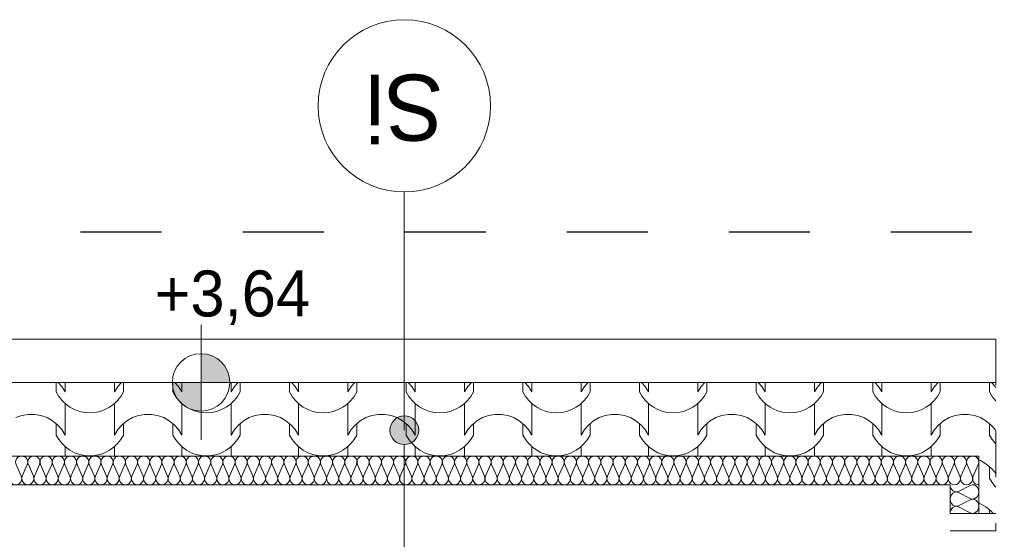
# Model space of a CAD drawing. Extents: x -528673 to -468586, y 24609 to 131944.
# Tile 53 of 87: x -477561 to -474131, y 68165 to 69974. Entities that reach past the tile are written whole.
import ezdxf

# ---------------------------------------------------------------- set-up
doc = ezdxf.new("R2010")
doc.units = 0
doc.header["$MEASUREMENT"] = 0
doc.linetypes.add('Dashed', pattern=[564.444447, 282.222223, -282.222223])
doc.linetypes.add('Przerywana', pattern=[320, 160, -160])
for name, color, linetype in [('#PODKŁAD', 252, 'Continuous'), ('Arch opisy', 252, 'Continuous'), ('Inwent Izolacje', 252, 'Continuous'), ('INWENT RZĘDNE', 252, 'Continuous')]:
    doc.layers.add(name, color=color, linetype=linetype)
for name, color, linetype, lineweight in [('Arch opisy_Nr_Pióra__1', 252, 'Continuous', 25), ('Arch opisy_Nr_Pióra__21', 252, 'Continuous', 9), ('arch wypelnienia_Nr_Pióra__2', 252, 'Continuous', 13), ('INWENT DACH_Nr_Pióra__21', 252, 'Continuous', 9), ('Inwent Izolacje_Nr_Pióra__2', 252, 'Continuous', 13), ('INWENT OPISY_Nr_Pióra__21', 252, 'Continuous', 9), ('INWENT RZĘDNE_Nr_Pióra__21', 252, 'Continuous', 9), ('INWENT.ŚCIANY_Nr_Pióra__1', 252, 'Continuous', 25), ('INWENT.ŚCIANY_Nr_Pióra__20', 252, 'Continuous', 60), ('INWENT.ŚCIANY_Nr_Pióra__3', 252, 'Continuous', 13)]:
    doc.layers.add(name, color=color, linetype=linetype, lineweight=lineweight)
doc.styles.add('GENERATED_STYLE_1', font='txt')
doc.styles.add('GENERATED_STYLE_5', font='txt')

# ---------------------------------------------------------------- blocks, each defined once
blk = doc.blocks.new('*X28')
at = {"layer": 'arch wypelnienia_Nr_Pióra__2', "linetype": 'Continuous'}
for p, q in [((-477434.1, 68711.1), (-477434.1, 68677.7)), ((-477414.3, 68696.7), (-477426.9, 68711.1)), ((-477402.7, 68711.1), (-477402.7, 68677.7)), ((-477402.7, 68711.1), (-477402.7, 68700)), ((-477230.9, 68711.1), (-477230.9, 68677.7)), ((-477230.9, 68711.1), (-477230.9, 68700)), ((-477206.7, 68711.1), (-477219.3, 68696.7)), ((-477199.5, 68711.1), (-477199.5, 68677.7)), ((-477027.7, 68711.1), (-477027.7, 68677.7)), ((-477007.9, 68696.7), (-477020.5, 68711.1)), ((-476996.3, 68711.1), (-476996.3, 68677.7)), ((-476996.3, 68711.1), (-476996.3, 68700)), ((-476824.5, 68711.1), (-476824.5, 68677.7)), ((-476824.5, 68711.1), (-476824.5, 68700)), ((-476800.3, 68711.1), (-476812.9, 68696.7)), ((-476793.1, 68711.1), (-476793.1, 68677.7)), ((-476621.3, 68711.1), (-476621.3, 68677.7)), ((-476601.5, 68696.7), (-476614.1, 68711.1)), ((-476589.9, 68711.1), (-476589.9, 68677.7)), ((-476589.9, 68711.1), (-476589.9, 68700)), ((-476418.1, 68711.1), (-476418.1, 68677.7)), ((-476418.1, 68711.1), (-476418.1, 68700)), ((-476393.9, 68711.1), (-476406.5, 68696.7)), ((-476386.7, 68711.1), (-476386.7, 68677.7)), ((-476214.9, 68711.1), (-476214.9, 68677.7)), ((-476195.1, 68696.7), (-476207.7, 68711.1)), ((-476183.5, 68711.1), (-476183.5, 68677.7)), ((-476183.5, 68711.1), (-476183.5, 68700)), ((-476011.7, 68711.1), (-476011.7, 68677.7)), ((-476011.7, 68711.1), (-476011.7, 68700)), ((-475987.5, 68711.1), (-476000.1, 68696.7)), ((-475980.3, 68711.1), (-475980.3, 68677.7)), ((-475808.5, 68711.1), (-475808.5, 68677.7)), ((-475788.7, 68696.7), (-475801.3, 68711.1)), ((-475777.1, 68711.1), (-475777.1, 68677.7)), ((-475777.1, 68711.1), (-475777.1, 68700)), ((-475605.3, 68711.1), (-475605.3, 68677.7)), ((-475605.3, 68711.1), (-475605.3, 68700)), ((-475581.1, 68711.1), (-475593.7, 68696.7)), ((-475573.9, 68711.1), (-475573.9, 68677.7)), ((-475402.1, 68711.1), (-475402.1, 68677.7)), ((-475382.3, 68696.7), (-475394.9, 68711.1)), ((-475370.7, 68711.1), (-475370.7, 68677.7)), ((-475370.7, 68711.1), (-475370.7, 68700)), ((-475198.9, 68711.1), (-475198.9, 68677.7)), ((-475198.9, 68711.1), (-475198.9, 68700)), ((-475174.7, 68711.1), (-475187.3, 68696.7)), ((-475167.5, 68711.1), (-475167.5, 68677.7)), ((-474995.7, 68711.1), (-474995.7, 68677.7)), ((-474975.9, 68696.7), (-474988.5, 68711.1)), ((-474964.3, 68711.1), (-474964.3, 68677.7)), ((-474964.3, 68711.1), (-474964.3, 68700)), ((-474792.5, 68711.1), (-474792.5, 68677.7)), ((-474792.5, 68711.1), (-474792.5, 68700)), ((-474768.3, 68711.1), (-474780.9, 68696.7)), ((-474761.1, 68711.1), (-474761.1, 68677.7)), ((-474589.3, 68711.1), (-474589.3, 68677.7)), ((-474569.5, 68696.7), (-474582.1, 68711.1)), ((-474557.9, 68711.1), (-474557.9, 68677.7)), ((-474557.9, 68711.1), (-474557.9, 68700)), ((-474386.1, 68711.1), (-474386.1, 68677.7)), ((-474386.1, 68711.1), (-474386.1, 68700)), ((-474361.9, 68711.1), (-474374.5, 68696.7)), ((-474354.7, 68711.1), (-474354.7, 68677.7)), ((-474182.9, 68711.1), (-474182.9, 68677.7)), ((-474163.1, 68696.7), (-474175.7, 68711.1)), ((-477434.1, 68677.7), (-477424.9, 68662)), ((-477402.7, 68677.7), (-477414.3, 68696.7)), ((-477219.3, 68696.7), (-477230.9, 68677.7)), ((-477208.7, 68662), (-477199.5, 68677.7)), ((-477027.7, 68677.7), (-477018.5, 68662)), ((-476996.3, 68677.7), (-477007.9, 68696.7)), ((-476812.9, 68696.7), (-476824.5, 68677.7)), ((-476802.3, 68662), (-476793.1, 68677.7)), ((-476621.3, 68677.7), (-476612.1, 68662)), ((-476589.9, 68677.7), (-476601.5, 68696.7)), ((-476406.5, 68696.7), (-476418.1, 68677.7)), ((-476395.9, 68662), (-476386.7, 68677.7)), ((-476214.9, 68677.7), (-476205.7, 68662)), ((-476183.5, 68677.7), (-476195.1, 68696.7)), ((-476000.1, 68696.7), (-476011.7, 68677.7)), ((-475989.5, 68662), (-475980.3, 68677.7)), ((-475808.5, 68677.7), (-475799.3, 68662)), ((-475777.1, 68677.7), (-475788.7, 68696.7)), ((-475593.7, 68696.7), (-475605.3, 68677.7)), ((-475583.1, 68662), (-475573.9, 68677.7)), ((-475402.1, 68677.7), (-475392.9, 68662)), ((-475370.7, 68677.7), (-475382.3, 68696.7)), ((-475187.3, 68696.7), (-475198.9, 68677.7)), ((-475176.7, 68662), (-475167.5, 68677.7)), ((-474995.7, 68677.7), (-474986.5, 68662)), ((-474964.3, 68677.7), (-474975.9, 68696.7)), ((-474780.9, 68696.7), (-474792.5, 68677.7)), ((-474770.3, 68662), (-474761.1, 68677.7)), ((-474589.3, 68677.7), (-474580.1, 68662)), ((-474557.9, 68677.7), (-474569.5, 68696.7)), ((-474374.5, 68696.7), (-474386.1, 68677.7)), ((-474363.9, 68662), (-474354.7, 68677.7)), ((-474182.9, 68677.7), (-474173.7, 68662)), ((-474160.2, 68691.9), (-474163.1, 68696.7)), ((-477424.9, 68662), (-477413.6, 68647.8)), ((-477413.6, 68647.8), (-477400.5, 68635.3)), ((-477402.7, 68637.1), (-477402.7, 68550)), ((-477400.5, 68635.3), (-477385.8, 68624.7)), ((-477247.8, 68624.7), (-477233.1, 68635.3)), ((-477233.1, 68635.3), (-477220, 68647.8)), ((-477230.9, 68637.1), (-477230.9, 68550)), ((-477220, 68647.8), (-477208.7, 68662)), ((-477018.5, 68662), (-477007.2, 68647.8)), ((-477007.2, 68647.8), (-476994.1, 68635.3)), ((-476996.3, 68637.1), (-476996.3, 68550)), ((-476994.1, 68635.3), (-476979.4, 68624.7)), ((-476841.4, 68624.7), (-476826.7, 68635.3)), ((-476826.7, 68635.3), (-476813.6, 68647.8)), ((-476824.5, 68637.1), (-476824.5, 68550)), ((-476813.6, 68647.8), (-476802.3, 68662)), ((-476612.1, 68662), (-476600.8, 68647.8)), ((-476600.8, 68647.8), (-476587.7, 68635.3)), ((-476589.9, 68637.1), (-476589.9, 68550)), ((-476587.7, 68635.3), (-476573, 68624.7)), ((-476435, 68624.7), (-476420.3, 68635.3)), ((-476420.3, 68635.3), (-476407.2, 68647.8)), ((-476418.1, 68637.1), (-476418.1, 68550)), ((-476407.2, 68647.8), (-476395.9, 68662)), ((-476205.7, 68662), (-476194.4, 68647.8)), ((-476194.4, 68647.8), (-476181.3, 68635.3)), ((-476183.5, 68637.1), (-476183.5, 68550)), ((-476181.3, 68635.3), (-476166.6, 68624.7)), ((-476028.6, 68624.7), (-476013.9, 68635.3)), ((-476013.9, 68635.3), (-476000.8, 68647.8)), ((-476011.7, 68637.1), (-476011.7, 68550)), ((-476000.8, 68647.8), (-475989.5, 68662)), ((-475799.3, 68662), (-475788, 68647.8)), ((-475788, 68647.8), (-475774.9, 68635.3)), ((-475777.1, 68637.1), (-475777.1, 68550)), ((-475774.9, 68635.3), (-475760.2, 68624.7)), ((-475622.2, 68624.7), (-475607.5, 68635.3)), ((-475607.5, 68635.3), (-475594.4, 68647.8)), ((-475605.3, 68637.1), (-475605.3, 68550)), ((-475594.4, 68647.8), (-475583.1, 68662)), ((-475392.9, 68662), (-475381.6, 68647.8)), ((-475381.6, 68647.8), (-475368.5, 68635.3)), ((-475370.7, 68637.1), (-475370.7, 68550)), ((-475368.5, 68635.3), (-475353.8, 68624.7)), ((-475215.8, 68624.7), (-475201.1, 68635.3)), ((-475201.1, 68635.3), (-475188, 68647.8)), ((-475198.9, 68637.1), (-475198.9, 68550)), ((-475188, 68647.8), (-475176.7, 68662)), ((-474986.5, 68662), (-474975.2, 68647.8)), ((-474975.2, 68647.8), (-474962.1, 68635.3)), ((-474964.3, 68637.1), (-474964.3, 68550)), ((-474962.1, 68635.3), (-474947.4, 68624.7)), ((-474809.4, 68624.7), (-474794.7, 68635.3)), ((-474794.7, 68635.3), (-474781.6, 68647.8)), ((-474792.5, 68637.1), (-474792.5, 68550)), ((-474781.6, 68647.8), (-474770.3, 68662)), ((-474580.1, 68662), (-474568.8, 68647.8)), ((-474568.8, 68647.8), (-474555.7, 68635.3)), ((-474557.9, 68637.1), (-474557.9, 68550)), ((-474555.7, 68635.3), (-474541, 68624.7)), ((-474403, 68624.7), (-474388.3, 68635.3)), ((-474388.3, 68635.3), (-474375.2, 68647.8)), ((-474386.1, 68637.1), (-474386.1, 68550)), ((-474375.2, 68647.8), (-474363.9, 68662)), ((-474173.7, 68662), (-474162.4, 68647.8)), ((-474162.4, 68647.8), (-474160.2, 68645.6)), ((-477553.2, 68596), (-477574.2, 68588.6)), ((-477531.2, 68599.8), (-477553.2, 68596)), ((-477520, 68599.8), (-477531.2, 68599.8)), ((-477508.8, 68599.8), (-477520, 68599.8)), ((-477486.8, 68596), (-477508.8, 68599.8)), ((-477465.8, 68588.6), (-477486.8, 68596)), ((-477402.7, 68614.8), (-477402.7, 68527.7)), ((-477385.8, 68624.7), (-477369.7, 68616.2)), ((-477369.7, 68616.2), (-477352.7, 68610)), ((-477352.7, 68610), (-477334.9, 68606.3)), ((-477334.9, 68606.3), (-477316.8, 68605)), ((-477316.8, 68605), (-477298.7, 68606.3)), ((-477298.7, 68606.3), (-477280.9, 68610)), ((-477280.9, 68610), (-477263.9, 68616.2)), ((-477263.9, 68616.2), (-477247.8, 68624.7)), ((-477230.9, 68614.8), (-477230.9, 68527.7)), ((-477146.8, 68596), (-477167.8, 68588.6)), ((-477124.8, 68599.8), (-477146.8, 68596)), ((-477113.6, 68599.8), (-477124.8, 68599.8)), ((-477102.4, 68599.8), (-477113.6, 68599.8)), ((-477080.4, 68596), (-477102.4, 68599.8)), ((-477059.4, 68588.6), (-477080.4, 68596)), ((-476996.3, 68614.8), (-476996.3, 68527.7)), ((-476979.4, 68624.7), (-476963.3, 68616.2)), ((-476963.3, 68616.2), (-476946.3, 68610)), ((-476946.3, 68610), (-476928.5, 68606.3)), ((-476928.5, 68606.3), (-476910.4, 68605)), ((-476910.4, 68605), (-476892.3, 68606.3)), ((-476892.3, 68606.3), (-476874.5, 68610)), ((-476874.5, 68610), (-476857.5, 68616.2)), ((-476857.5, 68616.2), (-476841.4, 68624.7)), ((-476824.5, 68614.8), (-476824.5, 68527.7)), ((-476740.4, 68596), (-476761.4, 68588.6)), ((-476718.4, 68599.8), (-476740.4, 68596)), ((-476707.2, 68599.8), (-476718.4, 68599.8)), ((-476696, 68599.8), (-476707.2, 68599.8)), ((-476674, 68596), (-476696, 68599.8)), ((-476653, 68588.6), (-476674, 68596)), ((-476589.9, 68614.8), (-476589.9, 68527.7)), ((-476573, 68624.7), (-476556.9, 68616.2)), ((-476556.9, 68616.2), (-476539.9, 68610)), ((-476539.9, 68610), (-476522.1, 68606.3)), ((-476522.1, 68606.3), (-476504, 68605)), ((-476504, 68605), (-476485.9, 68606.3)), ((-476485.9, 68606.3), (-476468.1, 68610)), ((-476468.1, 68610), (-476451.1, 68616.2)), ((-476451.1, 68616.2), (-476435, 68624.7)), ((-476418.1, 68614.8), (-476418.1, 68527.7)), ((-476334, 68596), (-476355, 68588.6)), ((-476312, 68599.8), (-476334, 68596)), ((-476300.8, 68599.8), (-476312, 68599.8)), ((-476289.6, 68599.8), (-476300.8, 68599.8)), ((-476267.6, 68596), (-476289.6, 68599.8)), ((-476246.6, 68588.6), (-476267.6, 68596)), ((-476183.5, 68614.8), (-476183.5, 68527.7)), ((-476166.6, 68624.7), (-476150.5, 68616.2)), ((-476150.5, 68616.2), (-476133.5, 68610)), ((-476133.5, 68610), (-476115.7, 68606.3)), ((-476115.7, 68606.3), (-476097.6, 68605)), ((-476097.6, 68605), (-476079.5, 68606.3)), ((-476079.5, 68606.3), (-476061.7, 68610)), ((-476061.7, 68610), (-476044.7, 68616.2)), ((-476044.7, 68616.2), (-476028.6, 68624.7)), ((-476011.7, 68614.8), (-476011.7, 68527.7)), ((-475927.6, 68596), (-475948.6, 68588.6)), ((-475905.6, 68599.8), (-475927.6, 68596)), ((-475894.4, 68599.8), (-475905.6, 68599.8)), ((-475883.2, 68599.8), (-475894.4, 68599.8)), ((-475861.2, 68596), (-475883.2, 68599.8)), ((-475840.2, 68588.6), (-475861.2, 68596)), ((-475777.1, 68614.8), (-475777.1, 68527.7)), ((-475760.2, 68624.7), (-475744.1, 68616.2)), ((-475744.1, 68616.2), (-475727.1, 68610)), ((-475727.1, 68610), (-475709.3, 68606.3)), ((-475709.3, 68606.3), (-475691.2, 68605)), ((-475691.2, 68605), (-475673.1, 68606.3)), ((-475673.1, 68606.3), (-475655.3, 68610)), ((-475655.3, 68610), (-475638.3, 68616.2)), ((-475638.3, 68616.2), (-475622.2, 68624.7)), ((-475605.3, 68614.8), (-475605.3, 68527.7)), ((-475521.2, 68596), (-475542.2, 68588.6)), ((-475499.2, 68599.8), (-475521.2, 68596)), ((-475488, 68599.8), (-475499.2, 68599.8)), ((-475476.8, 68599.8), (-475488, 68599.8)), ((-475454.8, 68596), (-475476.8, 68599.8)), ((-475433.8, 68588.6), (-475454.8, 68596)), ((-475370.7, 68614.8), (-475370.7, 68527.7)), ((-475353.8, 68624.7), (-475337.7, 68616.2)), ((-475337.7, 68616.2), (-475320.7, 68610)), ((-475320.7, 68610), (-475302.9, 68606.3)), ((-475302.9, 68606.3), (-475284.8, 68605)), ((-475284.8, 68605), (-475266.7, 68606.3)), ((-475266.7, 68606.3), (-475248.9, 68610)), ((-475248.9, 68610), (-475231.9, 68616.2)), ((-475231.9, 68616.2), (-475215.8, 68624.7)), ((-475198.9, 68614.8), (-475198.9, 68527.7)), ((-475114.8, 68596), (-475135.8, 68588.6)), ((-475092.8, 68599.8), (-475114.8, 68596)), ((-475081.6, 68599.8), (-475092.8, 68599.8)), ((-475070.4, 68599.8), (-475081.6, 68599.8)), ((-475048.4, 68596), (-475070.4, 68599.8)), ((-475027.4, 68588.6), (-475048.4, 68596)), ((-474964.3, 68614.8), (-474964.3, 68527.7)), ((-474947.4, 68624.7), (-474931.3, 68616.2)), ((-474931.3, 68616.2), (-474914.3, 68610)), ((-474914.3, 68610), (-474896.5, 68606.3)), ((-474896.5, 68606.3), (-474878.4, 68605)), ((-474878.4, 68605), (-474860.3, 68606.3)), ((-474860.3, 68606.3), (-474842.5, 68610)), ((-474842.5, 68610), (-474825.5, 68616.2)), ((-474825.5, 68616.2), (-474809.4, 68624.7)), ((-474792.5, 68614.8), (-474792.5, 68527.7)), ((-474708.4, 68596), (-474729.4, 68588.6)), ((-474686.4, 68599.8), (-474708.4, 68596)), ((-474675.2, 68599.8), (-474686.4, 68599.8)), ((-474664, 68599.8), (-474675.2, 68599.8)), ((-474642, 68596), (-474664, 68599.8)), ((-474621, 68588.6), (-474642, 68596)), ((-474557.9, 68614.8), (-474557.9, 68527.7)), ((-474541, 68624.7), (-474524.9, 68616.2)), ((-474524.9, 68616.2), (-474507.9, 68610)), ((-474507.9, 68610), (-474490.1, 68606.3)), ((-474490.1, 68606.3), (-474472, 68605)), ((-474472, 68605), (-474453.9, 68606.3)), ((-474453.9, 68606.3), (-474436.1, 68610)), ((-474436.1, 68610), (-474419.1, 68616.2)), ((-474419.1, 68616.2), (-474403, 68624.7)), ((-474386.1, 68614.8), (-474386.1, 68527.7)), ((-474302, 68596), (-474323, 68588.6)), ((-474280, 68599.8), (-474302, 68596)), ((-474268.8, 68599.8), (-474280, 68599.8)), ((-474257.6, 68599.8), (-474268.8, 68599.8)), ((-474235.6, 68596), (-474257.6, 68599.8)), ((-474214.6, 68588.6), (-474235.6, 68596)), ((-477446.3, 68577.6), (-477465.8, 68588.6)), ((-477429, 68563.5), (-477446.3, 68577.6)), ((-477434.1, 68567.7), (-477434.1, 68527.7)), ((-477414.3, 68546.7), (-477429, 68563.5)), ((-477204.6, 68563.5), (-477219.3, 68546.7)), ((-477187.3, 68577.6), (-477204.6, 68563.5)), ((-477199.5, 68567.7), (-477199.5, 68527.7)), ((-477167.8, 68588.6), (-477187.3, 68577.6)), ((-477039.9, 68577.6), (-477059.4, 68588.6)), ((-477022.6, 68563.5), (-477039.9, 68577.6)), ((-477027.7, 68567.7), (-477027.7, 68527.7)), ((-477007.9, 68546.7), (-477022.6, 68563.5)), ((-476798.2, 68563.5), (-476812.9, 68546.7)), ((-476780.9, 68577.6), (-476798.2, 68563.5)), ((-476793.1, 68567.7), (-476793.1, 68527.7)), ((-476761.4, 68588.6), (-476780.9, 68577.6)), ((-476633.5, 68577.6), (-476653, 68588.6)), ((-476616.2, 68563.5), (-476633.5, 68577.6)), ((-476621.3, 68567.7), (-476621.3, 68527.7)), ((-476601.5, 68546.7), (-476616.2, 68563.5)), ((-476391.8, 68563.5), (-476406.5, 68546.7)), ((-476374.5, 68577.6), (-476391.8, 68563.5)), ((-476386.7, 68567.7), (-476386.7, 68527.7)), ((-476355, 68588.6), (-476374.5, 68577.6)), ((-476227.1, 68577.6), (-476246.6, 68588.6)), ((-476209.8, 68563.5), (-476227.1, 68577.6)), ((-476214.9, 68567.7), (-476214.9, 68527.7)), ((-476195.1, 68546.7), (-476209.8, 68563.5)), ((-475985.4, 68563.5), (-476000.1, 68546.7)), ((-475968.1, 68577.6), (-475985.4, 68563.5)), ((-475980.3, 68567.7), (-475980.3, 68527.7)), ((-475948.6, 68588.6), (-475968.1, 68577.6)), ((-475820.7, 68577.6), (-475840.2, 68588.6)), ((-475803.4, 68563.5), (-475820.7, 68577.6)), ((-475808.5, 68567.7), (-475808.5, 68527.7)), ((-475788.7, 68546.7), (-475803.4, 68563.5)), ((-475579, 68563.5), (-475593.7, 68546.7)), ((-475561.7, 68577.6), (-475579, 68563.5)), ((-475573.9, 68567.7), (-475573.9, 68527.7)), ((-475542.2, 68588.6), (-475561.7, 68577.6)), ((-475414.3, 68577.6), (-475433.8, 68588.6)), ((-475397, 68563.5), (-475414.3, 68577.6)), ((-475402.1, 68567.7), (-475402.1, 68527.7)), ((-475382.3, 68546.7), (-475397, 68563.5)), ((-475172.6, 68563.5), (-475187.3, 68546.7)), ((-475155.3, 68577.6), (-475172.6, 68563.5)), ((-475167.5, 68567.7), (-475167.5, 68527.7)), ((-475135.8, 68588.6), (-475155.3, 68577.6)), ((-475007.9, 68577.6), (-475027.4, 68588.6)), ((-474990.6, 68563.5), (-475007.9, 68577.6)), ((-474995.7, 68567.7), (-474995.7, 68527.7)), ((-474975.9, 68546.7), (-474990.6, 68563.5)), ((-474766.2, 68563.5), (-474780.9, 68546.7)), ((-474748.9, 68577.6), (-474766.2, 68563.5)), ((-474761.1, 68567.7), (-474761.1, 68527.7)), ((-474729.4, 68588.6), (-474748.9, 68577.6)), ((-474601.5, 68577.6), (-474621, 68588.6)), ((-474584.2, 68563.5), (-474601.5, 68577.6)), ((-474589.3, 68567.7), (-474589.3, 68527.7)), ((-474569.5, 68546.7), (-474584.2, 68563.5)), ((-474359.8, 68563.5), (-474374.5, 68546.7)), ((-474342.5, 68577.6), (-474359.8, 68563.5)), ((-474354.7, 68567.7), (-474354.7, 68527.7)), ((-474323, 68588.6), (-474342.5, 68577.6)), ((-474195.1, 68577.6), (-474214.6, 68588.6)), ((-474177.8, 68563.5), (-474195.1, 68577.6)), ((-474182.9, 68567.7), (-474182.9, 68527.7)), ((-474163.1, 68546.7), (-474177.8, 68563.5)), ((-477434.1, 68527.7), (-477424.9, 68512)), ((-477402.7, 68527.7), (-477414.3, 68546.7)), ((-477219.3, 68546.7), (-477230.9, 68527.7)), ((-477208.7, 68512), (-477199.5, 68527.7)), ((-477027.7, 68527.7), (-477018.5, 68512)), ((-476996.3, 68527.7), (-477007.9, 68546.7)), ((-476812.9, 68546.7), (-476824.5, 68527.7)), ((-476802.3, 68512), (-476793.1, 68527.7)), ((-476621.3, 68527.7), (-476612.1, 68512)), ((-476589.9, 68527.7), (-476601.5, 68546.7)), ((-476406.5, 68546.7), (-476418.1, 68527.7)), ((-476395.9, 68512), (-476386.7, 68527.7)), ((-476214.9, 68527.7), (-476205.7, 68512)), ((-476183.5, 68527.7), (-476195.1, 68546.7)), ((-476000.1, 68546.7), (-476011.7, 68527.7)), ((-475989.5, 68512), (-475980.3, 68527.7)), ((-475808.5, 68527.7), (-475799.3, 68512)), ((-475777.1, 68527.7), (-475788.7, 68546.7)), ((-475593.7, 68546.7), (-475605.3, 68527.7)), ((-475583.1, 68512), (-475573.9, 68527.7)), ((-475402.1, 68527.7), (-475392.9, 68512)), ((-475370.7, 68527.7), (-475382.3, 68546.7)), ((-475187.3, 68546.7), (-475198.9, 68527.7)), ((-475176.7, 68512), (-475167.5, 68527.7)), ((-474995.7, 68527.7), (-474986.5, 68512)), ((-474964.3, 68527.7), (-474975.9, 68546.7)), ((-474780.9, 68546.7), (-474792.5, 68527.7)), ((-474770.3, 68512), (-474761.1, 68527.7)), ((-474589.3, 68527.7), (-474580.1, 68512)), ((-474557.9, 68527.7), (-474569.5, 68546.7)), ((-474374.5, 68546.7), (-474386.1, 68527.7)), ((-474363.9, 68512), (-474354.7, 68527.7)), ((-474182.9, 68527.7), (-474173.7, 68512)), ((-474160.2, 68541.9), (-474163.1, 68546.7)), ((-477424.9, 68512), (-477413.6, 68497.8)), ((-477413.6, 68497.8), (-477400.5, 68485.3)), ((-477233.1, 68485.3), (-477220, 68497.8)), ((-477220, 68497.8), (-477208.7, 68512)), ((-477018.5, 68512), (-477007.2, 68497.8)), ((-477007.2, 68497.8), (-476994.1, 68485.3)), ((-476826.7, 68485.3), (-476813.6, 68497.8)), ((-476813.6, 68497.8), (-476802.3, 68512)), ((-476612.1, 68512), (-476600.8, 68497.8)), ((-476600.8, 68497.8), (-476587.7, 68485.3)), ((-476420.3, 68485.3), (-476407.2, 68497.8)), ((-476407.2, 68497.8), (-476395.9, 68512)), ((-476205.7, 68512), (-476194.4, 68497.8)), ((-476194.4, 68497.8), (-476181.3, 68485.3)), ((-476013.9, 68485.3), (-476000.8, 68497.8)), ((-476000.8, 68497.8), (-475989.5, 68512)), ((-475799.3, 68512), (-475788, 68497.8)), ((-475788, 68497.8), (-475774.9, 68485.3)), ((-475607.5, 68485.3), (-475594.4, 68497.8)), ((-475594.4, 68497.8), (-475583.1, 68512)), ((-475392.9, 68512), (-475381.6, 68497.8)), ((-475381.6, 68497.8), (-475368.5, 68485.3)), ((-475201.1, 68485.3), (-475188, 68497.8)), ((-475188, 68497.8), (-475176.7, 68512)), ((-474986.5, 68512), (-474975.2, 68497.8)), ((-474975.2, 68497.8), (-474962.1, 68485.3)), ((-474794.7, 68485.3), (-474781.6, 68497.8)), ((-474781.6, 68497.8), (-474770.3, 68512)), ((-474580.1, 68512), (-474568.8, 68497.8)), ((-474568.8, 68497.8), (-474555.7, 68485.3)), ((-474388.3, 68485.3), (-474375.2, 68497.8)), ((-474375.2, 68497.8), (-474363.9, 68512)), ((-474173.7, 68512), (-474162.4, 68497.8)), ((-474162.4, 68497.8), (-474160.2, 68495.6)), ((-477402.7, 68487.1), (-477402.7, 68454.5)), ((-477402.7, 68464.8), (-477402.7, 68454.5)), ((-477400.5, 68485.3), (-477385.8, 68474.7)), ((-477385.8, 68474.7), (-477369.7, 68466.2)), ((-477369.7, 68466.2), (-477352.7, 68460)), ((-477352.7, 68460), (-477334.9, 68456.3)), ((-477298.7, 68456.3), (-477280.9, 68460)), ((-477280.9, 68460), (-477263.9, 68466.2)), ((-477263.9, 68466.2), (-477247.8, 68474.7)), ((-477247.8, 68474.7), (-477233.1, 68485.3)), ((-477230.9, 68487.1), (-477230.9, 68454.5)), ((-477230.9, 68464.8), (-477230.9, 68454.5)), ((-476996.3, 68487.1), (-476996.3, 68454.5)), ((-476996.3, 68464.8), (-476996.3, 68454.5)), ((-476994.1, 68485.3), (-476979.4, 68474.7)), ((-476979.4, 68474.7), (-476963.3, 68466.2)), ((-476963.3, 68466.2), (-476946.3, 68460)), ((-476946.3, 68460), (-476928.5, 68456.3)), ((-476892.3, 68456.3), (-476874.5, 68460)), ((-476874.5, 68460), (-476857.5, 68466.2)), ((-476857.5, 68466.2), (-476841.4, 68474.7)), ((-476841.4, 68474.7), (-476826.7, 68485.3)), ((-476824.5, 68487.1), (-476824.5, 68454.5)), ((-476824.5, 68464.8), (-476824.5, 68454.5)), ((-476589.9, 68487.1), (-476589.9, 68454.5)), ((-476589.9, 68464.8), (-476589.9, 68454.5)), ((-476587.7, 68485.3), (-476573, 68474.7)), ((-476573, 68474.7), (-476556.9, 68466.2)), ((-476556.9, 68466.2), (-476539.9, 68460)), ((-476539.9, 68460), (-476522.1, 68456.3)), ((-476485.9, 68456.3), (-476468.1, 68460)), ((-476468.1, 68460), (-476451.1, 68466.2)), ((-476451.1, 68466.2), (-476435, 68474.7)), ((-476435, 68474.7), (-476420.3, 68485.3)), ((-476418.1, 68487.1), (-476418.1, 68454.5)), ((-476418.1, 68464.8), (-476418.1, 68454.5)), ((-476183.5, 68487.1), (-476183.5, 68454.5)), ((-476183.5, 68464.8), (-476183.5, 68454.5)), ((-476181.3, 68485.3), (-476166.6, 68474.7)), ((-476166.6, 68474.7), (-476150.5, 68466.2)), ((-476150.5, 68466.2), (-476133.5, 68460)), ((-476133.5, 68460), (-476115.7, 68456.3)), ((-476079.5, 68456.3), (-476061.7, 68460)), ((-476061.7, 68460), (-476044.7, 68466.2)), ((-476044.7, 68466.2), (-476028.6, 68474.7)), ((-476028.6, 68474.7), (-476013.9, 68485.3)), ((-476011.7, 68487.1), (-476011.7, 68454.5)), ((-476011.7, 68464.8), (-476011.7, 68454.5)), ((-475777.1, 68487.1), (-475777.1, 68454.5)), ((-475777.1, 68464.8), (-475777.1, 68454.5)), ((-475774.9, 68485.3), (-475760.2, 68474.7)), ((-475760.2, 68474.7), (-475744.1, 68466.2)), ((-475744.1, 68466.2), (-475727.1, 68460)), ((-475727.1, 68460), (-475709.3, 68456.3)), ((-475673.1, 68456.3), (-475655.3, 68460)), ((-475655.3, 68460), (-475638.3, 68466.2)), ((-475638.3, 68466.2), (-475622.2, 68474.7)), ((-475622.2, 68474.7), (-475607.5, 68485.3)), ((-475605.3, 68487.1), (-475605.3, 68454.5)), ((-475605.3, 68464.8), (-475605.3, 68454.5)), ((-475370.7, 68487.1), (-475370.7, 68454.5)), ((-475370.7, 68464.8), (-475370.7, 68454.5)), ((-475368.5, 68485.3), (-475353.8, 68474.7)), ((-475353.8, 68474.7), (-475337.7, 68466.2)), ((-475337.7, 68466.2), (-475320.7, 68460)), ((-475320.7, 68460), (-475302.9, 68456.3)), ((-475266.7, 68456.3), (-475248.9, 68460)), ((-475248.9, 68460), (-475231.9, 68466.2)), ((-475231.9, 68466.2), (-475215.8, 68474.7)), ((-475215.8, 68474.7), (-475201.1, 68485.3)), ((-475198.9, 68487.1), (-475198.9, 68454.5)), ((-475198.9, 68464.8), (-475198.9, 68454.5)), ((-474964.3, 68487.1), (-474964.3, 68454.5)), ((-474964.3, 68464.8), (-474964.3, 68454.5)), ((-474962.1, 68485.3), (-474947.4, 68474.7)), ((-474947.4, 68474.7), (-474931.3, 68466.2)), ((-474931.3, 68466.2), (-474914.3, 68460)), ((-474914.3, 68460), (-474896.5, 68456.3)), ((-474860.3, 68456.3), (-474842.5, 68460)), ((-474842.5, 68460), (-474825.5, 68466.2)), ((-474825.5, 68466.2), (-474809.4, 68474.7)), ((-474809.4, 68474.7), (-474794.7, 68485.3)), ((-474792.5, 68487.1), (-474792.5, 68454.5)), ((-474792.5, 68464.8), (-474792.5, 68454.5)), ((-474557.9, 68487.1), (-474557.9, 68454.5)), ((-474557.9, 68464.8), (-474557.9, 68454.5)), ((-474555.7, 68485.3), (-474541, 68474.7)), ((-474541, 68474.7), (-474524.9, 68466.2)), ((-474524.9, 68466.2), (-474507.9, 68460)), ((-474507.9, 68460), (-474490.1, 68456.3)), ((-474453.9, 68456.3), (-474436.1, 68460)), ((-474436.1, 68460), (-474419.1, 68466.2)), ((-474419.1, 68466.2), (-474403, 68474.7)), ((-474403, 68474.7), (-474388.3, 68485.3)), ((-474386.1, 68487.1), (-474386.1, 68454.5)), ((-474386.1, 68464.8), (-474386.1, 68454.5)), ((-477334.9, 68456.3), (-477316.8, 68455)), ((-477316.8, 68455), (-477298.7, 68456.3)), ((-476928.5, 68456.3), (-476910.4, 68455)), ((-476910.4, 68455), (-476892.3, 68456.3)), ((-476522.1, 68456.3), (-476504, 68455)), ((-476504, 68455), (-476485.9, 68456.3)), ((-476115.7, 68456.3), (-476097.6, 68455)), ((-476097.6, 68455), (-476079.5, 68456.3)), ((-475709.3, 68456.3), (-475691.2, 68455)), ((-475691.2, 68455), (-475673.1, 68456.3)), ((-475302.9, 68456.3), (-475284.8, 68455)), ((-475284.8, 68455), (-475266.7, 68456.3)), ((-474896.5, 68456.3), (-474878.4, 68455)), ((-474878.4, 68455), (-474860.3, 68456.3)), ((-474490.1, 68456.3), (-474472, 68455)), ((-474472, 68455), (-474453.9, 68456.3)), ((-474214.6, 68438.6), (-474220.2, 68440.5)), ((-474195.1, 68427.6), (-474214.6, 68438.6)), ((-474177.8, 68413.5), (-474195.1, 68427.6)), ((-474182.9, 68417.7), (-474182.9, 68377.7)), ((-474163.1, 68396.7), (-474177.8, 68413.5)), ((-474160.2, 68391.9), (-474163.1, 68396.7)), ((-474182.9, 68377.7), (-474173.7, 68362)), ((-474173.7, 68362), (-474162.4, 68347.8)), ((-474162.4, 68347.8), (-474160.2, 68345.6)), ((-474214.6, 68288.6), (-474220.2, 68290.5)), ((-474195.1, 68277.6), (-474214.6, 68288.6)), ((-474177.8, 68263.5), (-474195.1, 68277.6)), ((-474182.9, 68267.7), (-474182.9, 68254.5)), ((-474169.9, 68254.5), (-474177.8, 68263.5))]:
    blk.add_line(p, q, dxfattribs=at)
blk = doc.blocks.new('Wypełnienie_14')
at = {"layer": 'arch wypelnienia_Nr_Pióra__2', "linetype": 'Dashed'}
blk.add_blockref('*X28', (0, 0), dxfattribs=at)
blk = doc.blocks.new('Izolacja cieplna 14_208', base_point=(-480930.2, 68354.5))
at = {"layer": 'Inwent Izolacje_Nr_Pióra__2', "linetype": 'Continuous'}
for p, q in [((-477573.4, 68424.7), (-477555.7, 68384.3)), ((-477552.2, 68384.3), (-477534.5, 68424.7)), ((-477530.9, 68424.7), (-477513.3, 68384.3)), ((-477509.7, 68384.3), (-477492, 68424.7)), ((-477488.5, 68424.7), (-477470.8, 68384.3)), ((-477467.2, 68384.3), (-477449.6, 68424.7)), ((-477446, 68424.7), (-477428.3, 68384.3)), ((-477424.8, 68384.3), (-477407.1, 68424.7)), ((-477403.5, 68424.7), (-477385.9, 68384.3)), ((-477382.3, 68384.3), (-477364.6, 68424.7)), ((-477361.1, 68424.7), (-477343.4, 68384.3)), ((-477339.8, 68384.3), (-477322.2, 68424.7)), ((-477318.6, 68424.7), (-477300.9, 68384.3)), ((-477297.4, 68384.3), (-477279.7, 68424.7)), ((-477276.1, 68424.7), (-477258.5, 68384.3)), ((-477254.9, 68384.3), (-477237.2, 68424.7)), ((-477233.7, 68424.7), (-477216, 68384.3)), ((-477212.4, 68384.3), (-477194.8, 68424.7)), ((-477191.2, 68424.7), (-477173.5, 68384.3)), ((-477170, 68384.3), (-477152.3, 68424.7)), ((-477148.7, 68424.7), (-477131.1, 68384.3)), ((-477127.5, 68384.3), (-477109.8, 68424.7)), ((-477106.3, 68424.7), (-477088.6, 68384.3)), ((-477085, 68384.3), (-477067.4, 68424.7)), ((-477063.8, 68424.7), (-477046.1, 68384.3)), ((-477042.5, 68384.3), (-477024.9, 68424.7)), ((-477021.3, 68424.7), (-477003.6, 68384.3)), ((-477000.1, 68384.3), (-476982.4, 68424.7)), ((-476978.8, 68424.7), (-476961.2, 68384.3)), ((-476957.6, 68384.3), (-476939.9, 68424.7)), ((-476936.4, 68424.7), (-476918.7, 68384.3)), ((-476915.1, 68384.3), (-476897.5, 68424.7)), ((-476893.9, 68424.7), (-476876.2, 68384.3)), ((-476872.7, 68384.3), (-476855, 68424.7)), ((-476851.4, 68424.7), (-476833.8, 68384.3)), ((-476830.2, 68384.3), (-476812.5, 68424.7)), ((-476809, 68424.7), (-476791.3, 68384.3)), ((-476787.7, 68384.3), (-476770.1, 68424.7)), ((-476766.5, 68424.7), (-476748.8, 68384.3)), ((-476745.3, 68384.3), (-476727.6, 68424.7)), ((-476724, 68424.7), (-476706.4, 68384.3)), ((-476702.8, 68384.3), (-476685.1, 68424.7)), ((-476681.6, 68424.7), (-476663.9, 68384.3)), ((-476660.3, 68384.3), (-476642.7, 68424.7)), ((-476639.1, 68424.7), (-476621.4, 68384.3)), ((-476617.9, 68384.3), (-476600.2, 68424.7)), ((-476596.6, 68424.7), (-476579, 68384.3)), ((-476575.4, 68384.3), (-476557.7, 68424.7)), ((-476554.2, 68424.7), (-476536.5, 68384.3)), ((-476532.9, 68384.3), (-476515.3, 68424.7)), ((-476511.7, 68424.7), (-476494, 68384.3)), ((-476490.5, 68384.3), (-476472.8, 68424.7)), ((-476469.2, 68424.7), (-476451.6, 68384.3)), ((-476448, 68384.3), (-476430.3, 68424.7)), ((-476426.8, 68424.7), (-476409.1, 68384.3)), ((-476405.5, 68384.3), (-476387.9, 68424.7)), ((-476384.3, 68424.7), (-476366.6, 68384.3)), ((-476363.1, 68384.3), (-476345.4, 68424.7)), ((-476341.8, 68424.7), (-476324.2, 68384.3)), ((-476320.6, 68384.3), (-476302.9, 68424.7)), ((-476299.4, 68424.7), (-476281.7, 68384.3)), ((-476278.1, 68384.3), (-476260.5, 68424.7)), ((-476256.9, 68424.7), (-476239.2, 68384.3)), ((-476235.6, 68384.3), (-476218, 68424.7)), ((-476214.4, 68424.7), (-476196.7, 68384.3)), ((-476193.2, 68384.3), (-476175.5, 68424.7)), ((-476171.9, 68424.7), (-476154.3, 68384.3)), ((-476150.7, 68384.3), (-476133, 68424.7)), ((-476129.5, 68424.7), (-476111.8, 68384.3)), ((-476108.2, 68384.3), (-476090.6, 68424.7)), ((-476087, 68424.7), (-476069.3, 68384.3)), ((-476065.8, 68384.3), (-476048.1, 68424.7)), ((-476044.5, 68424.7), (-476026.9, 68384.3)), ((-476023.3, 68384.3), (-476005.6, 68424.7)), ((-476002.1, 68424.7), (-475984.4, 68384.3)), ((-475980.8, 68384.3), (-475963.2, 68424.7)), ((-475959.6, 68424.7), (-475941.9, 68384.3)), ((-475938.4, 68384.3), (-475920.7, 68424.7)), ((-475917.1, 68424.7), (-475899.5, 68384.3)), ((-475895.9, 68384.3), (-475878.2, 68424.7)), ((-475874.7, 68424.7), (-475857, 68384.3)), ((-475853.4, 68384.3), (-475835.8, 68424.7)), ((-475832.2, 68424.7), (-475814.5, 68384.3)), ((-475811, 68384.3), (-475793.3, 68424.7)), ((-475789.7, 68424.7), (-475772.1, 68384.3)), ((-475768.5, 68384.3), (-475750.8, 68424.7)), ((-475747.3, 68424.7), (-475729.6, 68384.3)), ((-475726, 68384.3), (-475708.4, 68424.7)), ((-475704.8, 68424.7), (-475687.1, 68384.3)), ((-475683.6, 68384.3), (-475665.9, 68424.7)), ((-475662.3, 68424.7), (-475644.7, 68384.3)), ((-475641.1, 68384.3), (-475623.4, 68424.7)), ((-475619.9, 68424.7), (-475602.2, 68384.3)), ((-475598.6, 68384.3), (-475581, 68424.7)), ((-475577.4, 68424.7), (-475559.7, 68384.3)), ((-475556.2, 68384.3), (-475538.5, 68424.7)), ((-475534.9, 68424.7), (-475517.3, 68384.3)), ((-475513.7, 68384.3), (-475496, 68424.7)), ((-475492.5, 68424.7), (-475474.8, 68384.3)), ((-475471.2, 68384.3), (-475453.6, 68424.7)), ((-475450, 68424.7), (-475432.3, 68384.3)), ((-475428.8, 68384.3), (-475411.1, 68424.7)), ((-475407.5, 68424.7), (-475389.8, 68384.3)), ((-475386.3, 68384.3), (-475368.6, 68424.7)), ((-475365, 68424.7), (-475347.4, 68384.3)), ((-475343.8, 68384.3), (-475326.1, 68424.7)), ((-475322.6, 68424.7), (-475304.9, 68384.3)), ((-475301.3, 68384.3), (-475283.7, 68424.7)), ((-475280.1, 68424.7), (-475262.4, 68384.3)), ((-475258.9, 68384.3), (-475241.2, 68424.7)), ((-475237.6, 68424.7), (-475220, 68384.3)), ((-475216.4, 68384.3), (-475198.7, 68424.7)), ((-475195.2, 68424.7), (-475177.5, 68384.3)), ((-475173.9, 68384.3), (-475156.3, 68424.7)), ((-475152.7, 68424.7), (-475135, 68384.3)), ((-475131.5, 68384.3), (-475113.8, 68424.7)), ((-475110.2, 68424.7), (-475092.6, 68384.3)), ((-475089, 68384.3), (-475071.3, 68424.7)), ((-475067.8, 68424.7), (-475050.1, 68384.3)), ((-475046.5, 68384.3), (-475028.9, 68424.7)), ((-475025.3, 68424.7), (-475007.6, 68384.3)), ((-475004.1, 68384.3), (-474986.4, 68424.7)), ((-474982.8, 68424.7), (-474965.2, 68384.3)), ((-474961.6, 68384.3), (-474943.9, 68424.7)), ((-474940.4, 68424.7), (-474922.7, 68384.3)), ((-474919.1, 68384.3), (-474901.5, 68424.7)), ((-474897.9, 68424.7), (-474880.2, 68384.3)), ((-474876.7, 68384.3), (-474859, 68424.7)), ((-474855.4, 68424.7), (-474837.8, 68384.3)), ((-474834.2, 68384.3), (-474816.5, 68424.7)), ((-474813, 68424.7), (-474795.3, 68384.3)), ((-474791.7, 68384.3), (-474774.1, 68424.7)), ((-474770.5, 68424.7), (-474752.8, 68384.3)), ((-474749.3, 68384.3), (-474731.6, 68424.7)), ((-474728, 68424.7), (-474710.4, 68384.3)), ((-474706.8, 68384.3), (-474689.1, 68424.7)), ((-474685.6, 68424.7), (-474667.9, 68384.3)), ((-474664.3, 68384.3), (-474646.7, 68424.7)), ((-474643.1, 68424.7), (-474625.4, 68384.3)), ((-474621.9, 68384.3), (-474604.2, 68424.7)), ((-474600.6, 68424.7), (-474583, 68384.3)), ((-474579.4, 68384.3), (-474561.7, 68424.7)), ((-474558.1, 68424.7), (-474540.5, 68384.3)), ((-474536.9, 68384.3), (-474519.2, 68424.7)), ((-474515.7, 68424.7), (-474498, 68384.3)), ((-474494.4, 68384.3), (-474476.8, 68424.7)), ((-474473.2, 68424.7), (-474455.5, 68384.3)), ((-474452, 68384.3), (-474434.3, 68424.7)), ((-474430.7, 68424.7), (-474413.1, 68384.3)), ((-474409.5, 68384.3), (-474391.8, 68424.7)), ((-474388.3, 68424.7), (-474370.6, 68384.3)), ((-474367, 68384.3), (-474349.4, 68424.7)), ((-474345.8, 68424.7), (-474328.1, 68384.3)), ((-474324.6, 68384.3), (-474306.9, 68424.7)), ((-474303.3, 68424.7), (-474285.7, 68384.3)), ((-474282.1, 68384.3), (-474264.4, 68424.7)), ((-474260.9, 68424.7), (-474243.2, 68384.3)), ((-474239.6, 68384.3), (-474222, 68424.7))]:
    blk.add_line(p, q, dxfattribs=at)
for centre, start_param, end_param in [((-477554, 68433.3), 4.299595, 8.266775), ((-477511.5, 68433.3), 4.299595, 8.266775), ((-477469, 68433.3), 4.299595, 8.266775), ((-477426.5, 68433.3), 4.299595, 8.266775), ((-477384.1, 68433.3), 4.299595, 8.266775), ((-477341.6, 68433.3), 4.299595, 8.266775), ((-477299.1, 68433.3), 4.299595, 8.266775), ((-477256.7, 68433.3), 4.299595, 8.266775), ((-477214.2, 68433.3), 4.299595, 8.266775), ((-477171.7, 68433.3), 4.299595, 8.266775), ((-477129.3, 68433.3), 4.299595, 8.266775), ((-477086.8, 68433.3), 4.299595, 8.266775), ((-477044.3, 68433.3), 4.299595, 8.266775), ((-477001.9, 68433.3), 4.299595, 8.266775), ((-476959.4, 68433.3), 4.299595, 8.266775), ((-476916.9, 68433.3), 4.299595, 8.266775), ((-476874.5, 68433.3), 4.299595, 8.266775), ((-476832, 68433.3), 4.299595, 8.266775), ((-476789.5, 68433.3), 4.299595, 8.266775), ((-476747.1, 68433.3), 4.299595, 8.266775), ((-476704.6, 68433.3), 4.299595, 8.266775), ((-476662.1, 68433.3), 4.299595, 8.266775), ((-476619.6, 68433.3), 4.299595, 8.266775), ((-476577.2, 68433.3), 4.299595, 8.266775), ((-476534.7, 68433.3), 4.299595, 8.266775), ((-476492.2, 68433.3), 4.299595, 8.266775), ((-476449.8, 68433.3), 4.299595, 8.266775), ((-476407.3, 68433.3), 4.299595, 8.266775), ((-476364.8, 68433.3), 4.299595, 8.266775), ((-476322.4, 68433.3), 4.299595, 8.266775), ((-476279.9, 68433.3), 4.299595, 8.266775), ((-476237.4, 68433.3), 4.299595, 8.266775), ((-476195, 68433.3), 4.299595, 8.266775), ((-476152.5, 68433.3), 4.299595, 8.266775), ((-476110, 68433.3), 4.299595, 8.266775), ((-476067.6, 68433.3), 4.299595, 8.266775), ((-476025.1, 68433.3), 4.299595, 8.266775), ((-475982.6, 68433.3), 4.299595, 8.266775), ((-475940.2, 68433.3), 4.299595, 8.266775), ((-475897.7, 68433.3), 4.299595, 8.266775), ((-475855.2, 68433.3), 4.299595, 8.266775), ((-475812.7, 68433.3), 4.299595, 8.266775), ((-475770.3, 68433.3), 4.299595, 8.266775), ((-475727.8, 68433.3), 4.299595, 8.266775), ((-475685.3, 68433.3), 4.299595, 8.266775), ((-475642.9, 68433.3), 4.299595, 8.266775), ((-475600.4, 68433.3), 4.299595, 8.266775), ((-475557.9, 68433.3), 4.299595, 8.266775), ((-475515.5, 68433.3), 4.299595, 8.266775), ((-475473, 68433.3), 4.299595, 8.266775), ((-475430.5, 68433.3), 4.299595, 8.266775), ((-475388.1, 68433.3), 4.299595, 8.266775), ((-475345.6, 68433.3), 4.299595, 8.266775), ((-475303.1, 68433.3), 4.299595, 8.266775), ((-475260.7, 68433.3), 4.299595, 8.266775), ((-475218.2, 68433.3), 4.299595, 8.266775), ((-475175.7, 68433.3), 4.299595, 8.266775), ((-475133.3, 68433.3), 4.299595, 8.266775), ((-475090.8, 68433.3), 4.299595, 8.266775), ((-475048.3, 68433.3), 4.299595, 8.266775), ((-475005.9, 68433.3), 4.299595, 8.266775), ((-474963.4, 68433.3), 4.299595, 8.266775), ((-474920.9, 68433.3), 4.299595, 8.266775), ((-474878.4, 68433.3), 4.299595, 8.266775), ((-474836, 68433.3), 4.299595, 8.266775), ((-474793.5, 68433.3), 4.299595, 8.266775), ((-474751, 68433.3), 4.299595, 8.266775), ((-474708.6, 68433.3), 4.299595, 8.266775), ((-474666.1, 68433.3), 4.299595, 8.266775), ((-474623.6, 68433.3), 4.299595, 8.266775), ((-474581.2, 68433.3), 4.299595, 8.266775), ((-474538.7, 68433.3), 4.299595, 8.266775), ((-474496.2, 68433.3), 4.299595, 8.266775), ((-474453.8, 68433.3), 4.299595, 8.266775), ((-474411.3, 68433.3), 4.299595, 8.266775), ((-474368.8, 68433.3), 4.299595, 8.266775), ((-474326.4, 68433.3), 4.299595, 8.266775), ((-474283.9, 68433.3), 4.299595, 8.266775), ((-474241.4, 68433.3), 4.299595, 8.266775), ((-477575.2, 68375.8), 1.158004, 5.125183), ((-477532.7, 68375.8), 1.158004, 5.125183), ((-477490.3, 68375.8), 1.158004, 5.125183), ((-477447.8, 68375.8), 1.158004, 5.125183), ((-477405.3, 68375.8), 1.158004, 5.125183), ((-477362.8, 68375.8), 1.158004, 5.125183), ((-477320.4, 68375.8), 1.158004, 5.125183), ((-477277.9, 68375.8), 1.158004, 5.125183), ((-477235.4, 68375.8), 1.158004, 5.125183), ((-477193, 68375.8), 1.158004, 5.125183), ((-477150.5, 68375.8), 1.158004, 5.125183), ((-477108, 68375.8), 1.158004, 5.125183), ((-477065.6, 68375.8), 1.158004, 5.125183), ((-477023.1, 68375.8), 1.158004, 5.125183), ((-476980.6, 68375.8), 1.158004, 5.125183), ((-476938.2, 68375.8), 1.158004, 5.125183), ((-476895.7, 68375.8), 1.158004, 5.125183), ((-476853.2, 68375.8), 1.158004, 5.125183), ((-476810.8, 68375.8), 1.158004, 5.125183), ((-476768.3, 68375.8), 1.158004, 5.125183), ((-476725.8, 68375.8), 1.158004, 5.125183), ((-476683.4, 68375.8), 1.158004, 5.125183), ((-476640.9, 68375.8), 1.158004, 5.125183), ((-476598.4, 68375.8), 1.158004, 5.125183), ((-476555.9, 68375.8), 1.158004, 5.125183), ((-476513.5, 68375.8), 1.158004, 5.125183), ((-476471, 68375.8), 1.158004, 5.125183), ((-476428.5, 68375.8), 1.158004, 5.125183), ((-476386.1, 68375.8), 1.158004, 5.125183), ((-476343.6, 68375.8), 1.158004, 5.125183), ((-476301.1, 68375.8), 1.158004, 5.125183), ((-476258.7, 68375.8), 1.158004, 5.125183), ((-476216.2, 68375.8), 1.158004, 5.125183), ((-476173.7, 68375.8), 1.158004, 5.125183), ((-476131.3, 68375.8), 1.158004, 5.125183), ((-476088.8, 68375.8), 1.158004, 5.125183), ((-476046.3, 68375.8), 1.158004, 5.125183), ((-476003.9, 68375.8), 1.158004, 5.125183), ((-475961.4, 68375.8), 1.158004, 5.125183), ((-475918.9, 68375.8), 1.158004, 5.125183), ((-475876.5, 68375.8), 1.158004, 5.125183), ((-475834, 68375.8), 1.158004, 5.125183), ((-475791.5, 68375.8), 1.158004, 5.125183), ((-475749, 68375.8), 1.158004, 5.125183), ((-475706.6, 68375.8), 1.158004, 5.125183), ((-475664.1, 68375.8), 1.158004, 5.125183), ((-475621.6, 68375.8), 1.158004, 5.125183), ((-475579.2, 68375.8), 1.158004, 5.125183), ((-475536.7, 68375.8), 1.158004, 5.125183), ((-475494.2, 68375.8), 1.158004, 5.125183), ((-475451.8, 68375.8), 1.158004, 5.125183), ((-475409.3, 68375.8), 1.158004, 5.125183), ((-475366.8, 68375.8), 1.158004, 5.125183), ((-475324.4, 68375.8), 1.158004, 5.125183), ((-475281.9, 68375.8), 1.158004, 5.125183), ((-475239.4, 68375.8), 1.158004, 5.125183), ((-475197, 68375.8), 1.158004, 5.125183), ((-475154.5, 68375.8), 1.158004, 5.125183), ((-475112, 68375.8), 1.158004, 5.125183), ((-475069.6, 68375.8), 1.158004, 5.125183), ((-475027.1, 68375.8), 1.158004, 5.125183), ((-474984.6, 68375.8), 1.158004, 5.125183), ((-474942.1, 68375.8), 1.158004, 5.125183), ((-474899.7, 68375.8), 1.158004, 5.125183), ((-474857.2, 68375.8), 1.158004, 5.125183), ((-474814.7, 68375.8), 1.158004, 5.125183), ((-474772.3, 68375.8), 1.158004, 5.125183), ((-474729.8, 68375.8), 1.158004, 5.125183), ((-474687.3, 68375.8), 1.158004, 5.125183), ((-474644.9, 68375.8), 1.158004, 5.125183), ((-474602.4, 68375.8), 1.158004, 5.125183), ((-474559.9, 68375.8), 1.158004, 5.125183), ((-474517.5, 68375.8), 1.158004, 5.125183), ((-474475, 68375.8), 1.158004, 5.125183), ((-474432.5, 68375.8), 1.158004, 5.125183), ((-474390.1, 68375.8), 1.158004, 5.125183), ((-474347.6, 68375.8), 1.158004, 5.125183), ((-474305.1, 68375.8), 1.158004, 5.125183), ((-474262.7, 68375.8), 1.158004, 5.125183), ((-474220.2, 68375.8), 1.158004, 3.141593)]:
    blk.add_ellipse(centre, major_axis=(0, 21.3), ratio=0.998419, start_param=start_param, end_param=end_param, dxfattribs=at)
blk = doc.blocks.new('Izolacja cieplna 14_210', base_point=(-474320.2, 68354.5))
at = {"layer": 'Inwent Izolacje_Nr_Pióra__2', "linetype": 'Continuous'}
for p, q in [((-474250, 68352.4), (-474290.4, 68331.6)), ((-474290.4, 68327.4), (-474250, 68306.6)), ((-474250, 68302.4), (-474290.4, 68281.6)), ((-474290.4, 68277.4), (-474250, 68256.6))]:
    blk.add_line(p, q, dxfattribs=at)
for centre, start_param, end_param in [((-474241.5, 68329.5), 5.870392, 9.837571), ((-474298.9, 68304.5), 2.7288, 6.695979), ((-474298.9, 68354.5), 4.712389, 6.695979), ((-474241.5, 68279.5), 5.870392, 9.837571), ((-474298.9, 68254.5), 2.7288, 4.712389)]:
    blk.add_ellipse(centre, major_axis=(0, -25), ratio=0.85072, start_param=start_param, end_param=end_param, dxfattribs=at)
blk = doc.blocks.new('Koty wysokościowe_106', base_point=(-476929.3, 68711.1))
at = {"layer": 'INWENT RZĘDNE_Nr_Pióra__21', "linetype": 'Continuous'}
for points in [[(-476929.3, 68711.1), (-476829.3, 68711.1), (-476836.9, 68749.4), (-476858.6, 68781.8), (-476891, 68803.5), (-476929.3, 68811.1)], [(-476929.3, 68711.1), (-477029.3, 68711.1), (-477021.7, 68672.9), (-477000, 68640.4), (-476967.6, 68618.7), (-476929.3, 68611.1)]]:
    blk.add_hatch(color=256, dxfattribs=at).paths.add_polyline_path(points, flags=0)
for p, q in [((-476929.3, 68511.1), (-476929.3, 68911.1)), ((-477129.3, 68711.1), (-476729.3, 68711.1))]:
    blk.add_line(p, q, dxfattribs=at)
blk.add_circle((-476929.3, 68711.1), 100, dxfattribs=at)
at = {"layer": 'INWENT RZĘDNE_Nr_Pióra__21', "insert": (-477091.1, 68911.1), "char_height": 160, "attachment_point": 7, "style": 'GENERATED_STYLE_1'}
blk.add_mtext('{+3,64}', dxfattribs=at)
blk = doc.blocks.new('Linia_177', base_point=(-476221.2, 68024.5))
at = {"layer": 'Arch opisy_Nr_Pióra__21', "linetype": 'Continuous'}
for points in [[(-476171.2, 68544.5), (-476175, 68563.7), (-476185.8, 68579.9), (-476202, 68590.7), (-476221.2, 68594.5), (-476240.3, 68590.7), (-476256.5, 68579.9), (-476267.3, 68563.7), (-476271.2, 68544.5), (-476267.3, 68525.4), (-476256.5, 68509.2), (-476240.3, 68498.3), (-476221.2, 68494.5), (-476202, 68498.3), (-476185.8, 68509.2), (-476175, 68525.4)], [(-476171.2, 68024.5), (-476175, 68043.7), (-476185.8, 68059.9), (-476202, 68070.7), (-476221.2, 68074.5), (-476240.3, 68070.7), (-476256.5, 68059.9), (-476267.3, 68043.7), (-476271.2, 68024.5), (-476267.3, 68005.4), (-476256.5, 67989.2), (-476240.3, 67978.3), (-476221.2, 67974.5), (-476202, 67978.3), (-476185.8, 67989.2), (-476175, 68005.4)]]:
    blk.add_hatch(color=256, dxfattribs=at).paths.add_polyline_path(points, flags=0)
blk.add_line((-476221.2, 68074.5), (-476221.2, 68494.5), dxfattribs=at)
for centre in [(-476221.2, 68544.5), (-476221.2, 68024.5)]:
    blk.add_circle(centre, 50, dxfattribs=at)
blk = doc.blocks.new('Linia_178', base_point=(-476221.2, 68544.5))
at = {"layer": 'Arch opisy_Nr_Pióra__21', "linetype": 'Continuous'}
blk.add_line((-476221.2, 68544.5), (-476221.2, 69374.3), dxfattribs=at)
blk.add_circle((-476221.2, 69674.3), 300, dxfattribs=at)
blk = doc.blocks.new('PIĘTRO')
at = {"layer": 'INWENT DACH_Nr_Pióra__21', "color": 252, "linetype": 'Continuous', "lineweight": 15}
for p, q in [((-474160.2, 68861.1), (-480870.2, 68861.1)), ((-480870.2, 68711.1), (-474160.2, 68711.1))]:
    blk.add_line(p, q, dxfattribs=at)
at = {"layer": 'INWENT OPISY_Nr_Pióra__21', "color": 252, "linetype": 'Przerywana', "lineweight": 15}
for p, q in [((-474160.2, 68861.1), (-474160.2, 68194.5)), ((-474160.2, 68254.5), (-474364.7, 68254.5)), ((-474160.2, 68194.5), (-474364.7, 68194.5))]:
    blk.add_line(p, q, dxfattribs=at)
at = {"layer": 'INWENT.ŚCIANY_Nr_Pióra__1', "color": 252, "linetype": 'Continuous', "lineweight": 15}
for p, q in [((-480930.2, 68354.5), (-474320.2, 68354.5)), ((-474320.2, 68354.5), (-474320.2, 68254.5))]:
    blk.add_line(p, q, dxfattribs=at)
at = {"layer": 'INWENT.ŚCIANY_Nr_Pióra__20', "color": 252, "linetype": 'Dashed', "lineweight": 30}
blk.add_line((-469728.7, 69234.2), (-493903.7, 69234.2), dxfattribs=at)
at = {"layer": 'INWENT.ŚCIANY_Nr_Pióra__3', "color": 252, "linetype": 'Continuous', "lineweight": 15}
for p, q in [((-480870.2, 68454.5), (-474220.2, 68454.5)), ((-474220.2, 68454.5), (-474220.2, 68254.5))]:
    blk.add_line(p, q, dxfattribs=at)
at = {"layer": 'Arch opisy', "color": 252, "linetype": 'Continuous', "lineweight": 15}
for name, p in [('Linia_178', (-476221.2, 68544.5)), ('Linia_177', (-476221.2, 68024.5))]:
    blk.add_blockref(name, p, dxfattribs=at)
at = {"layer": 'arch wypelnienia_Nr_Pióra__2', "color": 252, "linetype": 'Dashed', "lineweight": 15}
blk.add_blockref('Wypełnienie_14', (0, 0), dxfattribs=at)
at = {"layer": 'Inwent Izolacje', "color": 252, "linetype": 'Continuous', "lineweight": 15}
for name, p in [('Izolacja cieplna 14_208', (-480930.2, 68354.5)), ('Izolacja cieplna 14_210', (-474320.2, 68354.5))]:
    blk.add_blockref(name, p, dxfattribs=at)
at = {"layer": 'INWENT RZĘDNE', "color": 252, "lineweight": 15}
blk.add_blockref('Koty wysokościowe_106', (-476929.3, 68711.1), dxfattribs=at)
at = {"layer": 'Arch opisy_Nr_Pióra__1', "color": 252, "linetype": 'Continuous', "lineweight": 15, "insert": (-476221.2, 69553), "char_height": 230, "attachment_point": 2, "rotation": 180, "style": 'GENERATED_STYLE_5'}
blk.add_mtext('{Si}', dxfattribs=at)

msp = doc.modelspace()

# ---------------------------------------------------------------- block references
at = {"layer": '#PODKŁAD'}
msp.add_blockref('PIĘTRO', (0, 0), dxfattribs=at)

doc.saveas('drawing.dxf')
